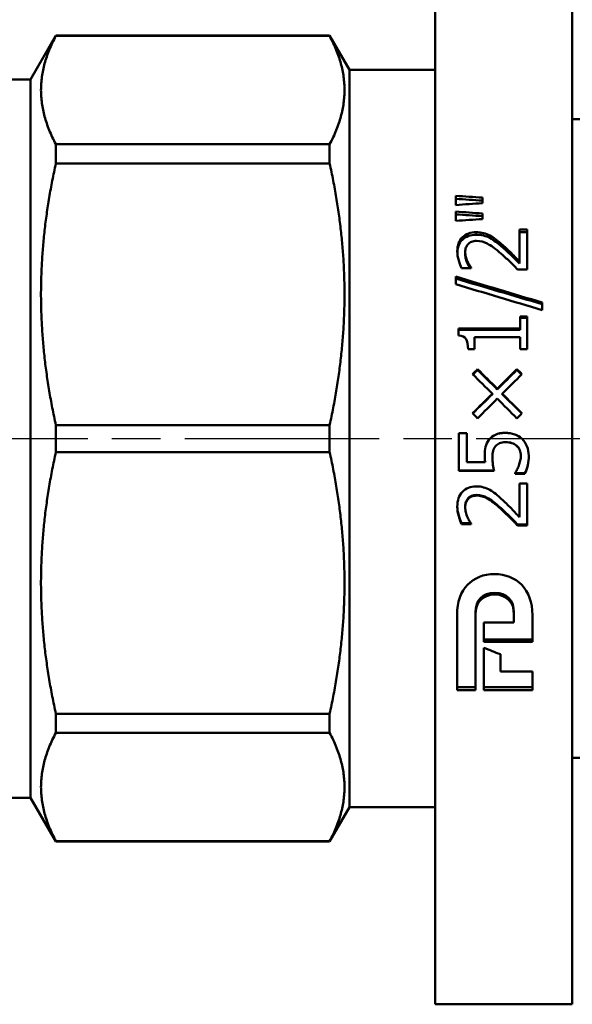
# Model space of a CAD drawing. Header units: millimetres. Extents: x -401 to 1119, y -69 to 356.
# Tile 5 of 19: x 56 to 72, y 112 to 141. Entities that reach past the tile are written whole.
import ezdxf

# ---------------------------------------------------------------- set-up
doc = ezdxf.new("R2010")
doc.units = ezdxf.units.MM
doc.linetypes.add('CHAIN', pattern=[0.7087, 0.4724, -0.0591, 0.1181, -0.0591])
for name, color, linetype, lineweight in [('Видимые тонкие (ГОСТ)', 7, 'Continuous', 35), ('Видимый контур (ГОСТ)', 7, 'Continuous', 50), ('Осевая линия (ГОСТ)', 7, 'Continuous', 25), ('Размер (ГОСТ)', 7, 'Continuous', 25)]:
    doc.layers.add(name, color=color, linetype=linetype, lineweight=lineweight)
doc.styles.add('Обычный текст (ГОСТ)', font='GOST Common Italic.ttf')
doc.dimstyles.new('Обычный (ГОСТ)', dxfattribs={"dimtxt": 3.5, "dimasz": 3.5, "dimexe": 1, "dimexo": 0, "dimgap": 0.5, "dimtad": 1, "dimrnd": 1e-08, "dimtxsty": 'Обычный текст (ГОСТ)', "dimblk": 'Filled-1', "dimcen": 0.09, "dimdle": 15, "dimclrd": 256, "dimclre": 256, "dimclrt": 256, "dimazin": 2, "dimtfac": 0.714286, "dimtdec": 3, "dimtmove": 0, "dimatfit": 3, "dimfxl": 1, "dimtolj": 1, "dimlwd": 25, "dimlwe": 25, "dimarcsym": 0})

# ---------------------------------------------------------------- blocks, each defined once
blk = doc.blocks.new('Filled-1')
at = {"color": 0}
for p, q in [((0, 0), (-1, 0.1429)), ((-1, 0.1429), (-1, -0.1429)), ((-1, 0), (0, 0)), ((-1, -0.1429), (0, 0))]:
    blk.add_line(p, q, dxfattribs=at)
at = {"color": 0, "flags": 128}
blk.add_lwpolyline([(-1, -0.1429), (0, 0), (-1, 0.1429), (-1, -0.1429)], dxfattribs=at)
at = {"color": 0}
blk.add_solid([(-1, -0.1429), (0, 0), (-1, 0.1429), (-1, -0.1429)], dxfattribs=at)
blk = doc.blocks.new('*D10')
at = {"layer": 'Defpoints', "color": 0, "linetype": 'Continuous', "transparency": 16777216}
for p in [(96.297, 167.49), (42.497, 138.485), (96.297, 138.323)]:
    blk.add_point(p, dxfattribs=at)
at = {"layer": 'Размер (ГОСТ)', "linetype": 'Continuous', "lineweight": 25, "transparency": 16777216}
for p, q in [((42.497, 138.485), (42.497, 168.49)), ((96.297, 138.323), (96.297, 168.49)), ((45.997, 167.49), (92.797, 167.49))]:
    blk.add_line(p, q, dxfattribs=at)
at = {"layer": 'Размер (ГОСТ)', "linetype": 'Continuous', "lineweight": 25, "transparency": 16777216, "xscale": 3.5, "yscale": 3.5, "zscale": 3.5, "rotation": 180}
blk.add_blockref('Filled-1', (42.497, 167.49), dxfattribs=at)
at = {"layer": 'Размер (ГОСТ)', "linetype": 'Continuous', "lineweight": 25, "transparency": 16777216, "xscale": 3.5, "yscale": 3.5, "zscale": 3.5}
blk.add_blockref('Filled-1', (96.297, 167.49), dxfattribs=at)
at = {"layer": 'Размер (ГОСТ)', "linetype": 'Continuous', "lineweight": 25, "transparency": 16777216, "insert": (64.984, 172.19), "char_height": 3.5, "attachment_point": 1, "style": 'Обычный текст (ГОСТ)'}
blk.add_mtext('\\A1;53,8', dxfattribs=at)

msp = doc.modelspace()

# ---------------------------------------------------------------- linework, layer by layer
at = {"layer": 'Видимые тонкие (ГОСТ)'}
for p, q in [((68.993, 134.923), (68.993, 134.996)), ((69.85, 129.143), (69.85, 129.145)), ((69.848, 128.874), (69.848, 128.872)), ((68.756, 127.236), (68.756, 127.214)), ((69.007, 127.333), (69.007, 127.313)), ((69.72, 126.945), (69.72, 126.92)), ((69.533, 124.482), (69.533, 124.427))]:
    msp.add_line(p, q, dxfattribs=at)
at = {"layer": 'Видимый контур (ГОСТ)'}
for p, q in [((67.797, 112.479), (67.797, 145.479)), ((71.797, 112.479), (71.797, 145.479)), ((55.997, 139.454), (56.734, 140.729)), ((56.734, 140.722), (56.734, 140.729)), ((56.734, 140.729), (64.72, 140.729)), ((56.734, 140.722), (64.72, 140.722)), ((64.72, 140.729), (64.72, 140.722)), ((65.297, 139.729), (64.72, 140.729)), ((65.297, 118.229), (65.297, 139.729)), ((65.297, 139.729), (67.797, 139.729)), ((54.497, 139.454), (55.997, 139.454)), ((55.997, 118.504), (55.997, 139.454)), ((71.797, 138.292), (77.797, 138.292)), ((56.734, 137.005), (56.734, 137.561)), ((56.734, 137.561), (64.72, 137.561)), ((64.72, 137.561), (64.72, 137.005)), ((56.734, 137.005), (64.72, 137.005)), ((68.396, 136.056), (68.396, 135.79)), ((69.174, 135.843), (69.174, 136.004)), ((68.396, 135.596), (68.396, 135.327)), ((69.174, 135.38), (69.174, 135.543)), ((70.253, 135.073), (70.485, 135.073)), ((70.253, 135.073), (70.253, 134.15)), ((70.253, 134.999), (70.485, 134.999)), ((70.485, 133.911), (70.485, 135.073)), ((69.393, 134.828), (69.393, 134.899)), ((68.675, 134.353), (68.675, 134.418)), ((69.735, 134.58), (69.735, 134.649)), ((68.738, 134.087), (68.738, 134.15)), ((70.253, 134.087), (70.253, 134.15)), ((68.848, 133.951), (68.563, 133.951)), ((68.848, 133.951), (68.848, 133.965)), ((70.485, 133.911), (70.202, 133.911)), ((68.396, 133.7), (68.396, 133.479)), ((70.92, 132.724), (70.92, 132.945)), ((70.281, 132.539), (70.485, 132.539)), ((70.281, 132.539), (70.281, 132.192)), ((70.281, 132.496), (70.485, 132.496)), ((70.485, 131.581), (70.485, 132.539)), ((68.479, 132.192), (70.281, 132.192)), ((68.479, 132.192), (68.479, 131.988)), ((68.479, 132.153), (70.281, 132.153)), ((70.281, 132.153), (70.281, 132.192)), ((68.941, 131.581), (68.941, 131.939)), ((70.281, 131.939), (68.941, 131.939)), ((70.281, 131.939), (70.281, 131.581)), ((68.941, 131.581), (68.758, 131.581)), ((70.485, 131.581), (70.281, 131.581)), ((69.036, 130.979), (69.036, 131.003)), ((70.181, 130.979), (70.181, 131.003)), ((69.608, 130.412), (69.608, 130.43)), ((69.466, 130.272), (69.466, 130.287)), ((69.753, 130.272), (69.753, 130.287)), ((56.734, 128.586), (56.734, 129.372)), ((56.734, 129.372), (64.72, 129.372)), ((64.72, 129.372), (64.72, 128.586)), ((68.485, 129.133), (68.72, 129.133)), ((68.485, 129.133), (68.485, 128.036)), ((68.485, 129.131), (68.72, 129.131)), ((68.72, 128.294), (68.72, 129.133)), ((69.56, 128.761), (69.56, 128.759)), ((70.174, 128.773), (70.174, 128.77)), ((56.734, 128.586), (64.72, 128.586)), ((69.467, 128.438), (69.467, 128.431)), ((70.296, 128.488), (70.296, 128.482)), ((68.72, 128.294), (69.253, 128.294)), ((69.253, 128.302), (69.253, 128.294)), ((69.514, 128.048), (68.485, 128.048)), ((69.516, 128.036), (68.485, 128.036)), ((70.13, 127.973), (70.13, 127.954)), ((70.414, 127.966), (70.13, 127.966)), ((70.414, 127.954), (70.13, 127.954)), ((70.414, 127.966), (70.414, 127.954)), ((70.253, 127.666), (70.485, 127.666)), ((70.253, 127.666), (70.253, 126.69)), ((70.485, 126.442), (70.485, 127.666)), ((68.675, 126.996), (68.675, 126.971)), ((68.837, 126.513), (68.563, 126.513)), ((68.563, 126.513), (68.563, 126.483)), ((68.848, 126.483), (68.563, 126.483)), ((68.848, 126.483), (68.848, 126.498)), ((70.485, 126.472), (70.202, 126.472)), ((70.202, 126.472), (70.202, 126.442)), ((70.485, 126.442), (70.202, 126.442)), ((68.436, 123.843), (68.436, 121.638)), ((68.97, 123.914), (68.97, 123.852)), ((68.97, 121.638), (68.97, 123.852)), ((70.096, 123.914), (70.096, 123.852)), ((70.096, 123.852), (70.096, 123.618)), ((70.636, 123.05), (70.636, 123.831)), ((69.22, 123.618), (70.096, 123.618)), ((69.22, 123.618), (69.22, 123.05)), ((69.22, 123.122), (70.636, 123.122)), ((70.636, 123.05), (69.22, 123.05)), ((69.22, 122.875), (69.22, 121.638)), ((69.699, 122.184), (69.699, 122.687)), ((69.699, 122.184), (70.636, 122.184)), ((70.636, 121.638), (70.636, 122.184)), ((68.436, 121.727), (68.97, 121.727)), ((68.97, 121.638), (68.436, 121.638)), ((70.636, 121.727), (69.22, 121.727)), ((70.636, 121.638), (69.22, 121.638)), ((56.734, 120.397), (56.734, 120.953)), ((56.734, 120.953), (64.72, 120.953)), ((64.72, 120.953), (64.72, 120.397)), ((56.734, 120.397), (64.72, 120.397)), ((71.797, 119.666), (77.797, 119.666)), ((54.497, 118.504), (55.997, 118.504)), ((55.997, 118.504), (56.734, 117.229)), ((65.297, 118.229), (64.72, 117.229)), ((65.297, 118.229), (67.797, 118.229)), ((56.734, 117.229), (56.734, 117.235)), ((56.734, 117.235), (64.72, 117.235)), ((56.734, 117.229), (64.72, 117.229)), ((64.72, 117.235), (64.72, 117.229)), ((67.797, 112.479), (71.797, 112.479))]:
    msp.add_line(p, q, dxfattribs=at)
for points, weights in [([(56.734, 140.722), (55.895, 139.142), (56.734, 137.561)], [1.0958471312, 1.17056398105, 1.0958471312]), ([(64.72, 137.561), (65.558, 139.142), (64.72, 140.722)], [1.10793504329, 1.18347606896, 1.10793504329]), ([(56.734, 137.005), (55.895, 133.188), (56.734, 129.372)], [1.0958471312, 1.17056398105, 1.0958471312]), ([(64.72, 129.372), (65.558, 133.188), (64.72, 137.005)], [1.10793504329, 1.18347606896, 1.10793504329]), ([(56.734, 128.586), (55.895, 124.769), (56.734, 120.953)], [1.0958471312, 1.17056398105, 1.0958471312]), ([(64.72, 120.953), (65.558, 124.769), (64.72, 128.586)], [1.10793504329, 1.18347606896, 1.10793504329]), ([(56.734, 120.397), (55.895, 118.816), (56.734, 117.235)], [1.0958471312, 1.17056398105, 1.0958471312]), ([(64.72, 117.235), (65.558, 118.816), (64.72, 120.397)], [1.10793504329, 1.18347606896, 1.10793504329])]:
    msp.add_rational_spline(points, weights, degree=2, dxfattribs=at)
for points in [[(68.396, 136.056), (68.655, 136.039), (68.915, 136.021), (69.174, 136.004)], [(68.396, 135.971), (68.655, 135.953), (68.915, 135.936), (69.174, 135.918)], [(69.174, 135.843), (68.915, 135.826), (68.655, 135.808), (68.396, 135.79)], [(68.396, 135.596), (68.655, 135.579), (68.915, 135.561), (69.174, 135.543)], [(68.396, 135.516), (68.655, 135.499), (68.915, 135.481), (69.174, 135.463)], [(69.174, 135.38), (68.915, 135.362), (68.655, 135.345), (68.396, 135.327)], [(68.396, 133.7), (69.237, 133.45), (70.078, 133.198), (70.92, 132.945)], [(68.396, 133.643), (69.237, 133.396), (70.078, 133.147), (70.92, 132.897)], [(70.92, 132.724), (70.078, 132.977), (69.237, 133.229), (68.396, 133.479)], [(68.889, 130.857), (68.938, 130.906), (68.987, 130.954), (69.036, 131.003)], [(68.9, 130.845), (68.946, 130.89), (68.991, 130.934), (69.036, 130.979)], [(69.036, 131.003), (69.227, 130.812), (69.418, 130.621), (69.608, 130.43)], [(69.036, 130.979), (69.227, 130.79), (69.418, 130.601), (69.608, 130.412)], [(69.608, 130.43), (69.799, 130.621), (69.99, 130.812), (70.181, 131.003)], [(69.608, 130.412), (69.799, 130.601), (69.99, 130.79), (70.181, 130.979)], [(70.181, 131.003), (70.23, 130.954), (70.28, 130.906), (70.33, 130.857)], [(70.181, 130.979), (70.226, 130.934), (70.272, 130.89), (70.318, 130.845)], [(69.466, 130.287), (69.273, 130.477), (69.081, 130.667), (68.889, 130.857)], [(70.33, 130.857), (70.137, 130.667), (69.945, 130.477), (69.753, 130.287)], [(68.889, 129.716), (69.081, 129.907), (69.273, 130.097), (69.466, 130.287)], [(68.893, 129.712), (69.084, 129.899), (69.275, 130.085), (69.466, 130.272)], [(69.608, 130.144), (69.418, 129.952), (69.227, 129.76), (69.036, 129.567)], [(70.181, 129.567), (69.99, 129.76), (69.799, 129.952), (69.608, 130.144)], [(69.753, 130.287), (69.945, 130.097), (70.137, 129.907), (70.33, 129.716)], [(69.753, 130.272), (69.943, 130.085), (70.134, 129.899), (70.325, 129.712)], [(69.036, 129.567), (68.987, 129.617), (68.938, 129.667), (68.889, 129.716)], [(70.33, 129.716), (70.28, 129.667), (70.23, 129.617), (70.181, 129.567)], [(68.436, 123.843), (68.436, 124.583), (68.889, 125.026), (69.53, 125.026)], [(69.53, 125.026), (70.164, 125.026), (70.636, 124.577), (70.636, 123.831)], [(68.97, 123.914), (68.97, 124.253), (69.181, 124.482), (69.533, 124.482)], [(69.533, 124.427), (69.181, 124.427), (68.97, 124.195), (68.97, 123.852)], [(69.533, 124.482), (69.894, 124.482), (70.096, 124.253), (70.096, 123.914)], [(70.096, 123.852), (70.096, 124.195), (69.894, 124.427), (69.533, 124.427)], [(69.22, 122.875), (69.38, 122.812), (69.539, 122.75), (69.699, 122.687)]]:
    msp.add_open_spline(points, degree=3, dxfattribs=at)
for points, knots in [([(68.443, 134.437), (68.443, 134.613), (68.493, 134.75), (68.591, 134.849), (68.69, 134.947), (68.824, 134.996), (68.993, 134.996)], [0, 0, 0, 0, 1, 1, 1, 2, 2, 2, 2]), ([(68.993, 134.996), (69.071, 134.996), (69.144, 134.987), (69.21, 134.97), (69.276, 134.953), (69.337, 134.93), (69.393, 134.899)], [0, 0, 0, 0, 1, 1, 1, 2, 2, 2, 2]), ([(68.444, 134.405), (68.45, 134.563), (68.499, 134.687), (68.591, 134.777), (68.69, 134.875), (68.824, 134.923), (68.993, 134.923)], [0.065921, 0.065921, 0.065921, 0.065921, 1, 1, 1, 2, 2, 2, 2]), ([(69.007, 134.742), (68.951, 134.742), (68.902, 134.734), (68.86, 134.717), (68.817, 134.701), (68.783, 134.678), (68.756, 134.649)], [0, 0, 0, 0, 1, 1, 1, 2, 2, 2, 2]), ([(68.993, 134.923), (69.071, 134.923), (69.144, 134.915), (69.21, 134.898), (69.276, 134.881), (69.337, 134.857), (69.393, 134.828)], [0, 0, 0, 0, 1, 1, 1, 2, 2, 2, 2]), ([(69.72, 134.369), (69.553, 134.513), (69.419, 134.611), (69.318, 134.663), (69.218, 134.716), (69.114, 134.742), (69.007, 134.742)], [0, 0, 0, 0, 1, 1, 1, 2, 2, 2, 2]), ([(69.393, 134.899), (69.451, 134.869), (69.509, 134.832), (69.566, 134.788), (69.624, 134.744), (69.68, 134.698), (69.735, 134.649)], [0, 0, 0, 0, 1, 1, 1, 2, 2, 2, 2]), ([(69.393, 134.828), (69.451, 134.798), (69.509, 134.761), (69.566, 134.718), (69.624, 134.674), (69.68, 134.628), (69.735, 134.58)], [0, 0, 0, 0, 1, 1, 1, 2, 2, 2, 2]), ([(68.563, 133.951), (68.536, 134.003), (68.509, 134.077), (68.483, 134.171), (68.456, 134.265), (68.443, 134.353), (68.443, 134.437)], [0, 0, 0, 0, 1, 1, 1, 2, 2, 2, 2]), ([(68.756, 134.649), (68.729, 134.619), (68.709, 134.585), (68.695, 134.547), (68.682, 134.508), (68.675, 134.465), (68.675, 134.418)], [0, 0, 0, 0, 1, 1, 1, 2, 2, 2, 2]), ([(68.675, 134.418), (68.675, 134.374), (68.681, 134.328), (68.693, 134.282), (68.705, 134.236), (68.72, 134.192), (68.738, 134.15)], [0, 0, 0, 0, 1, 1, 1, 2, 2, 2, 2]), ([(69.735, 134.649), (69.827, 134.57), (69.922, 134.482), (70.02, 134.384), (70.118, 134.287), (70.196, 134.208), (70.253, 134.15)], [0, 0, 0, 0, 1, 1, 1, 2, 2, 2, 2]), ([(69.735, 134.58), (69.827, 134.502), (69.922, 134.415), (70.02, 134.319), (70.118, 134.222), (70.196, 134.145), (70.253, 134.087)], [0, 0, 0, 0, 1, 1, 1, 2, 2, 2, 2]), ([(68.675, 134.353), (68.675, 134.308), (68.681, 134.263), (68.693, 134.218), (68.705, 134.172), (68.72, 134.129), (68.738, 134.087)], [0, 0, 0, 0, 1, 1, 1, 2, 2, 2, 2]), ([(68.738, 134.15), (68.753, 134.114), (68.772, 134.079), (68.793, 134.046), (68.815, 134.012), (68.833, 133.985), (68.848, 133.965)], [0, 0, 0, 0, 1, 1, 1, 2, 2, 2, 2]), ([(70.202, 133.911), (70.118, 133.995), (70.038, 134.075), (69.961, 134.15), (69.884, 134.225), (69.803, 134.298), (69.72, 134.369)], [0, 0, 0, 0, 1, 1, 1, 2, 2, 2, 2]), ([(68.738, 134.087), (68.753, 134.052), (68.772, 134.017), (68.793, 133.984), (68.801, 133.972), (68.808, 133.961), (68.815, 133.951)], [0, 0, 0, 0, 1, 1, 1, 1.363921, 1.363921, 1.363921, 1.363921]), ([(68.758, 131.581), (68.758, 131.716), (68.738, 131.816), (68.699, 131.88), (68.66, 131.944), (68.587, 131.98), (68.479, 131.988)], [0, 0, 0, 0, 1, 1, 1, 2, 2, 2, 2]), ([(69.242, 128.475), (69.242, 128.578), (69.25, 128.665), (69.267, 128.735), (69.284, 128.806), (69.317, 128.874), (69.367, 128.939)], [0, 0, 0, 0, 1, 1, 1, 2, 2, 2, 2]), ([(69.367, 128.939), (69.417, 129.005), (69.479, 129.055), (69.555, 129.091), (69.631, 129.127), (69.729, 129.145), (69.85, 129.145)], [0, 0, 0, 0, 1, 1, 1, 2, 2, 2, 2]), ([(69.401, 128.979), (69.444, 129.025), (69.495, 129.062), (69.555, 129.09), (69.631, 129.125), (69.729, 129.143), (69.85, 129.143)], [0.213742, 0.213742, 0.213742, 0.213742, 1, 1, 1, 2, 2, 2, 2]), ([(69.85, 129.145), (69.946, 129.145), (70.035, 129.129), (70.117, 129.098), (70.199, 129.068), (70.271, 129.024), (70.331, 128.968)], [0, 0, 0, 0, 1, 1, 1, 2, 2, 2, 2]), ([(69.85, 129.143), (69.946, 129.143), (70.035, 129.127), (70.117, 129.097), (70.194, 129.068), (70.261, 129.029), (70.319, 128.979)], [0, 0, 0, 0, 1, 1, 1, 1.933646, 1.933646, 1.933646, 1.933646]), ([(70.331, 128.968), (70.392, 128.912), (70.44, 128.842), (70.475, 128.758), (70.51, 128.674), (70.527, 128.581), (70.527, 128.477)], [0, 0, 0, 0, 1, 1, 1, 2, 2, 2, 2]), ([(69.56, 128.761), (69.526, 128.724), (69.503, 128.678), (69.488, 128.622), (69.474, 128.567), (69.467, 128.505), (69.467, 128.438)], [0, 0, 0, 0, 1, 1, 1, 2, 2, 2, 2]), ([(69.56, 128.759), (69.526, 128.721), (69.503, 128.674), (69.488, 128.618), (69.474, 128.562), (69.467, 128.5), (69.467, 128.431)], [0, 0, 0, 0, 1, 1, 1, 2, 2, 2, 2]), ([(69.848, 128.874), (69.777, 128.874), (69.719, 128.864), (69.673, 128.845), (69.628, 128.825), (69.59, 128.798), (69.56, 128.761)], [0, 0, 0, 0, 1, 1, 1, 2, 2, 2, 2]), ([(69.848, 128.872), (69.777, 128.872), (69.719, 128.863), (69.673, 128.843), (69.628, 128.824), (69.59, 128.796), (69.56, 128.759)], [0, 0, 0, 0, 1, 1, 1, 2, 2, 2, 2]), ([(70.174, 128.773), (70.134, 128.806), (70.088, 128.831), (70.035, 128.848), (69.982, 128.865), (69.92, 128.874), (69.848, 128.874)], [0, 0, 0, 0, 1, 1, 1, 2, 2, 2, 2]), ([(70.174, 128.77), (70.134, 128.804), (70.088, 128.829), (70.035, 128.846), (69.982, 128.864), (69.92, 128.872), (69.848, 128.872)], [0, 0, 0, 0, 1, 1, 1, 2, 2, 2, 2]), ([(70.296, 128.488), (70.296, 128.541), (70.286, 128.593), (70.266, 128.643), (70.247, 128.693), (70.216, 128.736), (70.174, 128.773)], [0, 0, 0, 0, 1, 1, 1, 2, 2, 2, 2]), ([(70.296, 128.482), (70.296, 128.536), (70.286, 128.588), (70.266, 128.639), (70.247, 128.69), (70.216, 128.733), (70.174, 128.77)], [0, 0, 0, 0, 1, 1, 1, 2, 2, 2, 2]), ([(69.253, 128.302), (69.249, 128.334), (69.246, 128.366), (69.245, 128.397), (69.243, 128.426), (69.242, 128.454), (69.242, 128.479)], [0, 0, 0, 0, 1, 1, 1, 1.964648, 1.964648, 1.964648, 1.964648]), ([(69.253, 128.294), (69.249, 128.326), (69.246, 128.358), (69.245, 128.389), (69.243, 128.421), (69.242, 128.449), (69.242, 128.475)], [0, 0, 0, 0, 1, 1, 1, 2, 2, 2, 2]), ([(69.467, 128.431), (69.467, 128.358), (69.473, 128.285), (69.484, 128.212), (69.496, 128.139), (69.506, 128.081), (69.516, 128.036)], [0, 0, 0, 0, 1, 1, 1, 2, 2, 2, 2]), ([(70.237, 128.189), (70.256, 128.241), (70.27, 128.29), (70.28, 128.334), (70.29, 128.377), (70.296, 128.427), (70.296, 128.482)], [0, 0, 0, 0, 1, 1, 1, 2, 2, 2, 2]), ([(70.527, 128.48), (70.527, 128.387), (70.517, 128.295), (70.496, 128.205), (70.475, 128.113), (70.447, 128.033), (70.414, 127.966)], [0.01165, 0.01165, 0.01165, 0.01165, 1, 1, 1, 2, 2, 2, 2]), ([(70.527, 128.477), (70.527, 128.382), (70.517, 128.288), (70.496, 128.195), (70.475, 128.102), (70.447, 128.022), (70.414, 127.954)], [0, 0, 0, 0, 1, 1, 1, 2, 2, 2, 2]), ([(70.13, 127.973), (70.145, 127.994), (70.163, 128.023), (70.182, 128.062), (70.202, 128.1), (70.22, 128.142), (70.237, 128.189)], [0, 0, 0, 0, 1, 1, 1, 2, 2, 2, 2]), ([(68.443, 126.991), (68.443, 127.176), (68.493, 127.322), (68.591, 127.426), (68.69, 127.531), (68.824, 127.584), (68.993, 127.584)], [0, 0, 0, 0, 1, 1, 1, 2, 2, 2, 2]), ([(68.993, 127.584), (69.071, 127.584), (69.144, 127.575), (69.21, 127.556), (69.276, 127.538), (69.337, 127.513), (69.393, 127.48)], [0, 0, 0, 0, 1, 1, 1, 2, 2, 2, 2]), ([(68.756, 127.236), (68.729, 127.205), (68.709, 127.169), (68.695, 127.129), (68.682, 127.089), (68.675, 127.044), (68.675, 126.996)], [0, 0, 0, 0, 1, 1, 1, 2, 2, 2, 2]), ([(68.756, 127.214), (68.729, 127.183), (68.709, 127.147), (68.695, 127.106), (68.682, 127.066), (68.675, 127.021), (68.675, 126.971)], [0, 0, 0, 0, 1, 1, 1, 2, 2, 2, 2]), ([(69.007, 127.333), (68.951, 127.333), (68.902, 127.324), (68.86, 127.307), (68.817, 127.29), (68.783, 127.267), (68.756, 127.236)], [0, 0, 0, 0, 1, 1, 1, 2, 2, 2, 2]), ([(69.007, 127.313), (68.951, 127.313), (68.902, 127.304), (68.86, 127.287), (68.817, 127.27), (68.783, 127.246), (68.756, 127.214)], [0, 0, 0, 0, 1, 1, 1, 2, 2, 2, 2]), ([(69.72, 126.945), (69.553, 127.094), (69.419, 127.196), (69.318, 127.251), (69.218, 127.306), (69.114, 127.333), (69.007, 127.333)], [0, 0, 0, 0, 1, 1, 1, 2, 2, 2, 2]), ([(69.72, 126.92), (69.553, 127.071), (69.419, 127.174), (69.318, 127.23), (69.218, 127.285), (69.114, 127.313), (69.007, 127.313)], [0, 0, 0, 0, 1, 1, 1, 2, 2, 2, 2]), ([(69.393, 127.48), (69.451, 127.448), (69.509, 127.409), (69.566, 127.362), (69.624, 127.315), (69.68, 127.266), (69.735, 127.214)], [0, 0, 0, 0, 1, 1, 1, 2, 2, 2, 2]), ([(69.735, 127.214), (69.827, 127.131), (69.922, 127.037), (70.02, 126.935), (70.118, 126.833), (70.196, 126.751), (70.253, 126.69)], [0, 0, 0, 0, 1, 1, 1, 2, 2, 2, 2]), ([(68.563, 126.513), (68.536, 126.567), (68.509, 126.642), (68.483, 126.739), (68.457, 126.832), (68.444, 126.92), (68.443, 127.003)], [0, 0, 0, 0, 1, 1, 1, 1.956017, 1.956017, 1.956017, 1.956017]), ([(68.563, 126.483), (68.536, 126.538), (68.509, 126.614), (68.483, 126.712), (68.456, 126.81), (68.443, 126.903), (68.443, 126.991)], [0, 0, 0, 0, 1, 1, 1, 2, 2, 2, 2]), ([(68.675, 126.971), (68.675, 126.924), (68.681, 126.876), (68.693, 126.828), (68.705, 126.78), (68.72, 126.734), (68.738, 126.69)], [0, 0, 0, 0, 1, 1, 1, 2, 2, 2, 2]), ([(70.202, 126.472), (70.118, 126.559), (70.038, 126.641), (69.961, 126.718), (69.884, 126.795), (69.803, 126.871), (69.72, 126.945)], [0, 0, 0, 0, 1, 1, 1, 2, 2, 2, 2]), ([(68.738, 126.69), (68.753, 126.653), (68.772, 126.616), (68.793, 126.582), (68.815, 126.547), (68.833, 126.519), (68.848, 126.498)], [0, 0, 0, 0, 1, 1, 1, 2, 2, 2, 2]), ([(70.202, 126.442), (70.118, 126.529), (70.038, 126.612), (69.961, 126.69), (69.884, 126.768), (69.803, 126.845), (69.72, 126.92)], [0, 0, 0, 0, 1, 1, 1, 2, 2, 2, 2])]:
    msp.add_open_spline(points, degree=3, knots=knots, dxfattribs=at)
at = {"layer": 'Осевая линия (ГОСТ)', "linetype": 'CHAIN', "ltscale": 11.993792}
msp.add_line((51.997, 128.979), (98.797, 128.979), dxfattribs=at)

# ---------------------------------------------------------------- dimensions: what is measured, and where the dimension line sits
at = {"layer": 'Размер (ГОСТ)', "linetype": 'Continuous', "lineweight": 25}
dim = msp.add_linear_dim(base=(96.297, 167.49), p1=(42.497, 138.485), p2=(96.297, 138.323), angle=180, dimstyle='Обычный (ГОСТ)', override={"dimgap": 0.5, "dimdec": 2, "dimtol": 0, "dimlim": 0, "dimtp": 0, "dimtm": 0, "dimtdec": 3, "dimtofl": 0, "dimatfit": 1}, dxfattribs=at)
dim.commit()
dim.dimension.update_dxf_attribs({"geometry": '*D10', "text_midpoint": (69.397, 167.49), "dimtype": 160})

doc.saveas('drawing.dxf')
